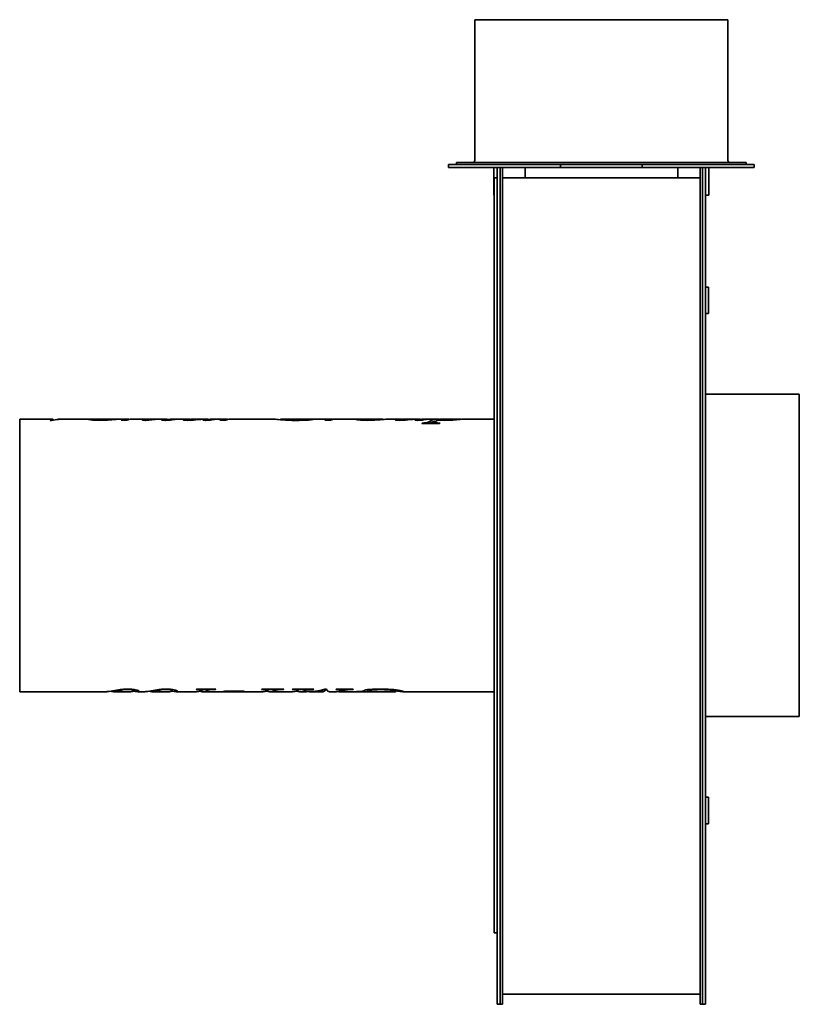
# Model space of a CAD drawing. Header units: millimetres. Extents: x 229 to 611, y 56 to 538.
import ezdxf

# ---------------------------------------------------------------- set-up
doc = ezdxf.new("R2010")
doc.units = ezdxf.units.MM
doc.header["$LTSCALE"] = 2
doc.layers.add('Krawędzie widoczne(ISO)', color=7, linetype='Continuous', lineweight=35, true_color=0x262659)

msp = doc.modelspace()

# ---------------------------------------------------------------- linework, layer by layer
at = {"layer": 'Krawędzie widoczne(ISO)'}
for p, q in [((576, 538.25), (452, 538.25)), ((452, 538.25), (452, 469.25)), ((576, 538.25), (576, 469.25)), ((585, 468.25), (443, 468.25)), ((443, 468.25), (443, 467.25)), ((585, 468.25), (585, 467.25)), ((439.13, 467.25), (494, 467.25)), ((439.13, 467.25), (439.13, 465.75)), ((439.13, 465.75), (463, 465.75)), ((461.4, 464.95), (461.4, 465.75)), ((461.4, 452.25), (461.4, 464.95)), ((462.9, 465.75), (462.9, 464.95)), ((462.9, 460.75), (462.9, 464.95)), ((463, 465.75), (463, 270.75)), ((463, 465.75), (464.5, 465.75)), ((464.5, 465.75), (464.5, 270.75)), ((465.5, 465.75), (464.5, 465.75)), ((464.5, 465.75), (494, 465.75)), ((466.3, 465.75), (465.5, 465.75)), ((465.5, 465.74), (465.5, 465.75)), ((465.5, 270.75), (465.5, 465.74)), ((466.3, 465.75), (476.6, 465.75)), ((476.6, 465.75), (476.6, 464.95)), ((476.6, 460.75), (476.6, 464.95)), ((494, 467.25), (534, 467.25)), ((494, 465.75), (494, 467.25)), ((534, 465.75), (494, 465.75)), ((534, 467.25), (534, 465.75)), ((534, 467.25), (588.87, 467.25)), ((534, 465.75), (563.5, 465.75)), ((551.4, 465.75), (561.7, 465.75)), ((551.4, 464.95), (551.4, 465.75)), ((551.4, 464.95), (551.4, 460.75)), ((562.5, 465.75), (561.7, 465.75)), ((562.5, 465.74), (562.5, 465.75)), ((562.5, 465.75), (563.5, 465.75)), ((562.5, 270.75), (562.5, 465.74)), ((563.5, 465.75), (563.5, 270.75)), ((563.5, 465.75), (565, 465.75)), ((565, 465.75), (565, 270.75)), ((565, 465.75), (588.87, 465.75)), ((565.1, 464.95), (565.1, 465.75)), ((565.1, 464.95), (565.1, 452.25)), ((566.6, 465.75), (566.6, 464.95)), ((566.6, 452.25), (566.6, 464.95)), ((588.87, 465.75), (588.87, 467.25)), ((461.5, 460.75), (461.5, 90.75)), ((461.5, 460.75), (463, 460.75)), ((561.7, 460.75), (466.3, 460.75)), ((461.4, 452.25), (461.5, 452.25)), ((566.6, 452.25), (565.1, 452.25)), ((566.5, 407.25), (565, 407.25)), ((566.5, 407.25), (566.5, 394.25)), ((566.5, 394.25), (565, 394.25)), ((565, 354.75), (611, 354.75)), ((611, 354.75), (611, 196.75)), ((229, 342.55), (229, 208.95)), ((244.9, 342.55), (229, 342.55)), ((244.65, 341.9), (243.97, 341.9)), ((247.79, 342.36), (247.79, 342.48)), ((250.03, 342.55), (248.1, 342.55)), ((263.24, 342.55), (251.5, 342.55)), ((265.5, 341.98), (265.5, 342.47)), ((265.73, 342.53), (265.73, 342.55)), ((269.85, 342.55), (265.98, 342.55)), ((281.3, 342.55), (272.99, 342.55)), ((275.88, 342.35), (275.88, 342.41)), ((281.53, 341.98), (278.78, 341.98)), ((283.94, 342.51), (283.94, 342.55)), ((284.22, 342.55), (284.05, 342.55)), ((291.3, 342.55), (285.45, 342.55)), ((292.05, 341.99), (292.05, 342.21)), ((292.93, 342.07), (292.93, 342.18)), ((300.43, 342.55), (294.17, 342.55)), ((294.81, 342.29), (294.81, 342.38)), ((301.35, 341.95), (301.35, 342.19)), ((302.88, 342.07), (302.88, 342.19)), ((311.1, 342.55), (303.36, 342.55)), ((304.64, 342.28), (304.64, 342.39)), ((312.07, 341.93), (312.07, 342.25)), ((320.04, 342.55), (314.05, 342.55)), ((320.71, 341.93), (320.71, 342.55)), ((321.55, 341.98), (321.55, 342.21)), ((329.63, 342.55), (323.4, 342.55)), ((323.88, 342.26), (323.88, 342.37)), ((329.94, 341.98), (327.12, 341.98)), ((331.94, 342.5), (331.94, 342.54)), ((332.57, 342.55), (332.24, 342.55)), ((353.15, 342.55), (333.48, 342.55)), ((356.82, 342.17), (356.82, 342.55)), ((370.54, 342.55), (356.84, 342.55)), ((368.56, 341.99), (368.56, 342.18)), ((370.77, 342.09), (370.77, 342.53)), ((370.77, 342.44), (372.73, 342.44)), ((381.04, 342.55), (373.85, 342.55)), ((381.35, 341.98), (378.53, 341.98)), ((383.35, 342.5), (383.35, 342.54)), ((383.98, 342.55), (383.65, 342.55)), ((394.18, 342.55), (384.89, 342.55)), ((396.59, 342), (396.59, 342.39)), ((406.47, 342.55), (397.41, 342.55)), ((406.9, 342.32), (406.9, 342.46)), ((415, 342.55), (409.7, 342.55)), ((415.97, 341.93), (415.97, 342.25)), ((423.94, 342.55), (417.95, 342.55)), ((424.61, 341.93), (424.61, 342.55)), ((425.45, 341.98), (425.45, 342.21)), ((434.76, 340.44), (426.08, 340.44)), ((426.27, 340.44), (426.27, 340.61)), ((433.5, 342.55), (427.31, 342.55)), ((427.78, 342.26), (427.78, 342.37)), ((432.13, 340.44), (432.13, 340.91)), ((434.33, 342.01), (434.33, 342.2)), ((444.6, 342.55), (436.35, 342.55)), ((445.08, 342.39), (445.08, 342.47)), ((461.5, 342.55), (447.58, 342.55)), ((463, 270.75), (463, 55.75)), ((464.5, 55.75), (464.5, 270.75)), ((465.5, 55.75), (465.5, 270.75)), ((562.5, 55.75), (562.5, 270.75)), ((563.5, 55.75), (563.5, 270.75)), ((565, 270.75), (565, 55.75)), ((271.51, 208.95), (229, 208.95)), ((283.48, 208.95), (274.91, 208.95)), ((279.87, 210.14), (279.87, 209.94)), ((284.65, 210.03), (284.65, 209.48)), ((285.22, 209.95), (284.65, 209.95)), ((290.4, 208.95), (286.91, 208.95)), ((302.37, 208.95), (293.8, 208.95)), ((298.76, 210.14), (298.76, 209.94)), ((303.54, 210.03), (303.54, 209.48)), ((304.11, 209.95), (303.54, 209.95)), ((315.43, 208.95), (305.8, 208.95)), ((315.65, 210.12), (325.15, 210.12)), ((318.15, 210.12), (318.15, 209.74)), ((318.29, 209.95), (318.15, 209.95)), ((348.11, 208.95), (318.29, 208.95)), ((322.88, 210.12), (322.88, 209.95)), ((324.89, 210.12), (324.89, 210)), ((338.26, 209.02), (328.71, 209.02)), ((329.46, 209.18), (339.02, 209.18)), ((338.26, 209.18), (338.26, 209.02)), ((348.25, 210), (347.42, 210)), ((347.62, 210.12), (358.38, 210.12)), ((350.93, 210.12), (350.93, 209.75)), ((351.36, 209.95), (350.93, 209.95)), ((362.75, 208.95), (351.36, 208.95)), ((355.48, 210.12), (355.48, 209.91)), ((358.18, 210), (357.69, 210)), ((358.18, 210.12), (358.18, 210)), ((362.92, 210), (362.49, 210)), ((362.65, 210.12), (373.05, 210.12)), ((365.63, 210.12), (365.63, 209.76)), ((366.03, 209.95), (365.63, 209.95)), ((369.47, 208.95), (366.03, 208.95)), ((370.23, 210.12), (370.23, 209.92)), ((377.65, 208.95), (371.08, 208.95)), ((372.86, 210), (372.35, 210)), ((372.86, 210.12), (372.86, 210)), ((376.72, 209.7), (376.72, 209.4)), ((379.41, 209.95), (377.87, 209.95)), ((378.54, 210.12), (379.3, 210.12)), ((384.01, 208.95), (380.82, 208.95)), ((384.08, 210.12), (392.41, 210.12)), ((392.39, 208.95), (385.42, 208.95)), ((386.77, 210.12), (386.77, 209.74)), ((387.86, 210.12), (387.86, 209.48)), ((389.08, 210.12), (389.08, 209.85)), ((392.23, 210), (391.72, 210)), ((392.23, 210.12), (392.23, 210)), ((402.75, 208.95), (392.4, 208.95)), ((399.46, 209.95), (399.29, 209.95)), ((399.46, 209.96), (399.46, 208.99)), ((401.66, 210.11), (401.66, 209.82)), ((402.44, 208.95), (402.95, 208.95)), ((402.75, 208.95), (402.75, 208.95)), ((413.15, 208.95), (402.76, 208.95)), ((413.41, 209.83), (413.41, 209.02)), ((461.5, 208.95), (416.86, 208.95)), ((565, 196.75), (611, 196.75)), ((566.5, 157.25), (565, 157.25)), ((566.5, 157.25), (566.5, 144.25)), ((566.5, 144.25), (565, 144.25)), ((461.5, 90.75), (463, 90.75)), ((466.3, 60.75), (561.7, 60.75)), ((463, 55.75), (464.5, 55.75)), ((464.5, 55.75), (465.5, 55.75)), ((563.5, 55.75), (562.5, 55.75)), ((563.5, 55.75), (565, 55.75))]:
    msp.add_line(p, q, dxfattribs=at)
for centre, radius, start, end in [((451, 469.25), 1, 270, 0), ((577, 469.25), 1, 180, 270), ((466.3, 461.55), 0.8, 180, 270), ((561.7, 461.55), 0.8, 270, 0), ((466.3, 59.95), 0.8, 90, 180), ((561.7, 59.95), 0.8, 0, 90)]:
    msp.add_arc(centre, radius, start, end, dxfattribs=at)
for points in [[(243.97, 341.9), (244.54, 342.7), (245.11, 342.76), (245.68, 342.08)], [(278.78, 341.98), (279.89, 342.48), (281, 342.65), (282.11, 342.49)], [(289.77, 342.39), (290.58, 342.56), (291.4, 342.6), (292.22, 342.49)], [(299.12, 342.41), (300.04, 342.61), (300.96, 342.6), (301.88, 342.38)], [(327.12, 341.98), (328.22, 342.48), (329.32, 342.65), (330.41, 342.5)], [(378.53, 341.98), (379.63, 342.48), (380.72, 342.65), (381.82, 342.5)], [(429.84, 341.35), (431.39, 342.37), (432.94, 342.74), (434.5, 342.46)], [(251.5, 342.55), (249.22, 342.55), (246.93, 342.33), (244.65, 341.9)], [(247.79, 342.48), (248.78, 342.54), (249.78, 342.56), (250.77, 342.54)], [(248.1, 342.55), (248, 342.55), (247.89, 342.53), (247.79, 342.48)], [(265.6, 342.53), (265.54, 342.51), (265.5, 342.49), (265.5, 342.47)], [(271.51, 342.55), (270.1, 342.54), (268.14, 342.53), (265.6, 342.53)], [(265.98, 342.55), (265.89, 342.55), (265.81, 342.55), (265.73, 342.55)], [(265.73, 342.55), (267.59, 342.55), (269.11, 342.55), (270.28, 342.55)], [(276.24, 342.37), (273.33, 342.17), (270.55, 341.92), (267.91, 341.92)], [(270.28, 342.55), (270.64, 342.55), (270.99, 342.55), (271.31, 342.55)], [(272.99, 342.55), (272.53, 342.55), (272.03, 342.55), (271.51, 342.55)], [(275.88, 342.41), (276, 342.4), (276.12, 342.39), (276.24, 342.37)], [(282.43, 342.31), (282.13, 342.22), (281.83, 342.11), (281.53, 341.98)], [(282.11, 342.49), (282.42, 342.45), (282.61, 342.39), (282.67, 342.36)], [(284.01, 342.51), (283.38, 342.48), (282.86, 342.41), (282.43, 342.31)], [(284.05, 342.55), (284.02, 342.55), (283.98, 342.55), (283.94, 342.55)], [(283.94, 342.55), (284.26, 342.55), (284.57, 342.55), (284.87, 342.55)], [(285.45, 342.55), (284.98, 342.55), (284.5, 342.54), (284.01, 342.51)], [(289.05, 342.11), (289.05, 342.18), (289.29, 342.29), (289.77, 342.39)], [(292.3, 342.01), (291.62, 341.95), (291.01, 341.92), (290.48, 341.92)], [(292.48, 342.36), (292.2, 342.29), (292.05, 342.23), (292.05, 342.21)], [(292.22, 342.49), (292.46, 342.46), (292.61, 342.43), (292.66, 342.4)], [(295.38, 342.36), (294.29, 342.24), (293.27, 342.1), (292.3, 342.01)], [(292.46, 342.15), (292.58, 342.15), (292.74, 342.16), (292.93, 342.18)], [(294.17, 342.55), (293.61, 342.55), (293.05, 342.49), (292.48, 342.36)], [(292.93, 342.18), (293.5, 342.23), (294.13, 342.31), (294.81, 342.38)], [(294.81, 342.38), (295, 342.38), (295.19, 342.37), (295.38, 342.36)], [(298.49, 342.14), (298.49, 342.22), (298.7, 342.32), (299.12, 342.41)], [(302.2, 342.01), (301.56, 341.95), (300.91, 341.92), (300.24, 341.92)], [(301.96, 342.4), (301.55, 342.31), (301.35, 342.23), (301.35, 342.19)], [(301.8, 342.13), (302.07, 342.13), (302.43, 342.15), (302.88, 342.19)], [(303.36, 342.55), (302.89, 342.55), (302.43, 342.5), (301.96, 342.4)], [(305.25, 342.36), (304.19, 342.23), (303.17, 342.09), (302.2, 342.01)], [(302.88, 342.19), (303.14, 342.22), (303.72, 342.3), (304.64, 342.39)], [(304.64, 342.39), (304.84, 342.38), (305.04, 342.37), (305.25, 342.36)], [(309.15, 342.17), (309.15, 342.27), (309.48, 342.41), (310.13, 342.49)], [(310.13, 342.49), (310.77, 342.57), (311.41, 342.57), (312.05, 342.49)], [(312.05, 342.49), (312.26, 342.46), (312.43, 342.43), (312.54, 342.41)], [(312.91, 342.47), (312.35, 342.39), (312.07, 342.29), (312.07, 342.25)], [(314.05, 342.55), (313.67, 342.55), (313.29, 342.52), (312.91, 342.47)], [(318.73, 342.1), (318.73, 342.15), (318.81, 342.21), (318.97, 342.27)], [(318.97, 342.27), (319.18, 342.35), (319.76, 342.54), (320.71, 342.55)], [(321.81, 342), (321.23, 341.95), (320.66, 341.92), (320.1, 341.92)], [(320.71, 342.54), (321.13, 342.52), (321.57, 342.49), (322.02, 342.39)], [(322.3, 342.45), (321.8, 342.36), (321.55, 342.25), (321.55, 342.21)], [(324.43, 342.34), (323.58, 342.22), (322.71, 342.09), (321.81, 342)], [(323.4, 342.55), (323.04, 342.55), (322.67, 342.52), (322.3, 342.45)], [(323.88, 342.37), (324.06, 342.36), (324.24, 342.35), (324.43, 342.34)], [(330.53, 342.24), (330.34, 342.17), (330.14, 342.08), (329.94, 341.98)], [(330.41, 342.5), (330.72, 342.45), (330.9, 342.4), (330.97, 342.36)], [(331.41, 342.44), (330.89, 342.36), (330.6, 342.27), (330.53, 342.24)], [(332.74, 342.54), (332.22, 342.53), (331.78, 342.5), (331.41, 342.44)], [(332.24, 342.55), (332.14, 342.55), (332.04, 342.55), (331.94, 342.54)], [(331.94, 342.54), (332.31, 342.55), (332.66, 342.55), (333.02, 342.55)], [(333.48, 342.55), (333.24, 342.55), (332.99, 342.55), (332.74, 342.54)], [(368.56, 342.18), (369.17, 342.41), (369.78, 342.53), (370.38, 342.55)], [(370.38, 342.55), (370.64, 342.56), (370.77, 342.55), (370.77, 342.53)], [(373.49, 342.54), (372.87, 342.5), (372.26, 342.36), (371.65, 342.13)], [(373.85, 342.55), (373.74, 342.55), (373.62, 342.55), (373.49, 342.54)], [(381.94, 342.24), (381.75, 342.17), (381.55, 342.08), (381.35, 341.98)], [(381.82, 342.5), (382.13, 342.45), (382.31, 342.4), (382.38, 342.36)], [(382.82, 342.44), (382.3, 342.36), (382.01, 342.27), (381.94, 342.24)], [(384.15, 342.54), (383.63, 342.53), (383.19, 342.5), (382.82, 342.44)], [(383.65, 342.55), (383.55, 342.55), (383.45, 342.55), (383.35, 342.54)], [(383.35, 342.54), (383.72, 342.55), (384.07, 342.55), (384.42, 342.55)], [(384.89, 342.55), (384.64, 342.55), (384.4, 342.55), (384.15, 342.54)], [(397.41, 342.55), (396.86, 342.55), (396.59, 342.5), (396.59, 342.39)], [(413.05, 342.17), (413.05, 342.27), (413.38, 342.41), (414.03, 342.49)], [(414.03, 342.49), (414.67, 342.57), (415.31, 342.57), (415.95, 342.49)], [(415.95, 342.49), (416.17, 342.46), (416.33, 342.43), (416.45, 342.41)], [(416.81, 342.47), (416.25, 342.39), (415.97, 342.29), (415.97, 342.25)], [(417.95, 342.55), (417.57, 342.55), (417.19, 342.52), (416.81, 342.47)], [(422.63, 342.1), (422.63, 342.15), (422.71, 342.21), (422.87, 342.27)], [(422.87, 342.27), (423.08, 342.35), (423.66, 342.54), (424.61, 342.55)], [(425.71, 342), (425.13, 341.95), (424.56, 341.92), (424, 341.92)], [(424.61, 342.54), (425.03, 342.52), (425.47, 342.49), (425.92, 342.39)], [(426.2, 342.45), (425.7, 342.36), (425.45, 342.25), (425.45, 342.21)], [(428.33, 342.34), (427.48, 342.22), (426.61, 342.09), (425.71, 342)], [(426.08, 340.44), (426.14, 340.5), (426.2, 340.56), (426.27, 340.61)], [(427.31, 342.55), (426.94, 342.55), (426.57, 342.52), (426.2, 342.45)], [(427.78, 342.37), (427.96, 342.36), (428.14, 342.35), (428.33, 342.34)], [(429.96, 340.44), (430.94, 341.06), (431.92, 341.42), (432.91, 341.52)], [(432.54, 341.28), (432.26, 341.1), (432.13, 340.97), (432.13, 340.91)], [(433.9, 342.04), (433.45, 341.84), (432.99, 341.59), (432.54, 341.28)], [(435.91, 342.54), (435.38, 342.5), (434.86, 342.39), (434.33, 342.2)], [(434.33, 342.2), (435.1, 342.11), (436.13, 342.05), (437.44, 342.05)], [(434.5, 342.46), (434.68, 342.43), (434.8, 342.39), (434.87, 342.37)], [(434.95, 340.61), (434.88, 340.56), (434.82, 340.5), (434.76, 340.44)], [(436.35, 342.55), (436.18, 342.55), (436.04, 342.55), (435.91, 342.54)], [(276.23, 209.12), (274.84, 208.8), (274.03, 208.97), (273.82, 209.27)], [(275.58, 209.59), (276.74, 209.79), (277.95, 209.97), (279.22, 210.09)], [(279.87, 209.94), (278.45, 209.71), (277.24, 209.34), (276.23, 209.12)], [(279.22, 210.09), (279.95, 210.16), (280.8, 210.2), (281.77, 210.2)], [(281.79, 210.07), (281.04, 210.07), (280.4, 210.03), (279.87, 209.94)], [(283.48, 208.95), (284.26, 208.95), (284.65, 209.19), (284.65, 209.48)], [(285.79, 209.06), (285.41, 209.11), (285.01, 209.18), (284.57, 209.26)], [(287.41, 209.12), (287.41, 208.92), (286.87, 208.9), (285.79, 209.06)], [(295.13, 209.12), (293.73, 208.8), (292.92, 208.97), (292.71, 209.27)], [(294.47, 209.59), (295.63, 209.79), (296.84, 209.97), (298.11, 210.09)], [(298.76, 209.94), (297.35, 209.71), (296.14, 209.34), (295.13, 209.12)], [(298.11, 210.09), (298.84, 210.16), (299.7, 210.2), (300.66, 210.2)], [(300.68, 210.07), (299.93, 210.07), (299.29, 210.03), (298.76, 209.94)], [(302.37, 208.95), (303.15, 208.95), (303.54, 209.19), (303.54, 209.48)], [(304.69, 209.06), (304.31, 209.11), (303.9, 209.18), (303.46, 209.26)], [(306.3, 209.12), (306.3, 208.92), (305.76, 208.9), (304.69, 209.06)], [(315.43, 208.95), (316.17, 208.95), (316.9, 209.1), (317.64, 209.39)], [(315.47, 210), (315.53, 210.03), (315.59, 210.08), (315.65, 210.12)], [(320.5, 209.39), (319.28, 208.91), (318.07, 208.82), (316.86, 209.14)], [(317.64, 209.39), (317.98, 209.53), (318.15, 209.66), (318.15, 209.74)], [(319.66, 210.12), (319.2, 210.01), (318.75, 209.95), (318.29, 209.95)], [(321.74, 209.81), (321.33, 209.72), (320.92, 209.56), (320.5, 209.39)], [(322.88, 209.95), (322.38, 209.91), (322, 209.87), (321.74, 209.81)], [(324.89, 210), (323.88, 209.99), (323.21, 209.98), (322.88, 209.95)], [(325.15, 210.12), (325.06, 210.08), (324.97, 210.03), (324.89, 210)], [(328.71, 209.02), (328.96, 209.06), (329.21, 209.11), (329.46, 209.18)], [(339.02, 209.18), (338.77, 209.11), (338.52, 209.06), (338.26, 209.02)], [(347.42, 210), (347.48, 210.03), (347.55, 210.08), (347.62, 210.12)], [(348.11, 208.95), (348.74, 208.95), (349.36, 209.06), (349.99, 209.28)], [(353.3, 209.29), (352.1, 208.87), (350.91, 208.84), (349.72, 209.19)], [(349.99, 209.28), (350.61, 209.48), (350.93, 209.68), (350.93, 209.75)], [(352.72, 210.12), (352.27, 210.01), (351.81, 209.95), (351.36, 209.95)], [(357.69, 210), (356.74, 210), (356, 209.97), (355.48, 209.91)], [(358.38, 210.12), (358.32, 210.08), (358.25, 210.03), (358.18, 210)], [(362.49, 210), (362.54, 210.03), (362.6, 210.08), (362.65, 210.12)], [(362.75, 208.95), (363.57, 208.95), (364.4, 209.13), (365.23, 209.49)], [(365.14, 209.91), (364.67, 209.97), (363.93, 210), (362.92, 210)], [(367.94, 209.28), (366.76, 208.87), (365.58, 208.84), (364.4, 209.19)], [(365.63, 209.76), (365.63, 209.82), (365.47, 209.88), (365.14, 209.91)], [(365.23, 209.49), (365.5, 209.59), (365.63, 209.69), (365.63, 209.76)], [(367.39, 210.12), (366.94, 210.01), (366.48, 209.95), (366.03, 209.95)], [(369.47, 208.95), (372.49, 208.95), (375.52, 209.34), (378.54, 210.12)], [(372.35, 210), (371.43, 210), (370.72, 209.97), (370.23, 209.92)], [(376.72, 209.4), (374.57, 209.06), (372.42, 208.91), (370.27, 208.96)], [(373.05, 210.12), (372.99, 210.08), (372.93, 210.03), (372.86, 210)], [(379.04, 209.95), (378.27, 208.84), (377.5, 208.66), (376.72, 209.4)], [(379.3, 210.12), (379.8, 209.34), (380.31, 208.95), (380.82, 208.95)], [(383.87, 210), (383.94, 210.03), (384.01, 210.08), (384.08, 210.12)], [(384.01, 208.95), (384.74, 208.95), (385.47, 209.1), (386.2, 209.39)], [(387.86, 209.48), (386.81, 209.03), (385.76, 208.86), (384.71, 209)], [(386.2, 209.39), (386.58, 209.54), (386.77, 209.67), (386.77, 209.74)], [(386.8, 210.12), (386.79, 210.12), (386.78, 210.11), (386.77, 210.11)], [(389.08, 209.85), (388.69, 209.79), (388.28, 209.65), (387.86, 209.48)], [(391.72, 210), (390.5, 210), (389.63, 209.94), (389.08, 209.85)], [(392.41, 210.12), (392.35, 210.08), (392.29, 210.03), (392.23, 210)], [(392.39, 208.95), (392.44, 208.95), (392.5, 208.95), (392.55, 208.95)], [(395.74, 208.98), (395.94, 208.99), (396.28, 209.02), (396.74, 209.14)], [(396.74, 209.14), (397.35, 209.29), (397.97, 209.55), (398.58, 209.9)], [(399.85, 209.09), (399.59, 209.03), (399.46, 209), (399.46, 208.99)], [(399.46, 208.99), (399.46, 208.97), (399.61, 208.97), (399.93, 208.96)], [(401.66, 209.82), (401.06, 209.47), (400.45, 209.23), (399.85, 209.09)], [(399.93, 208.96), (400.44, 208.96), (401.28, 208.95), (402.44, 208.95)], [(402.95, 208.95), (402.88, 208.95), (402.81, 208.95), (402.75, 208.95)], [(413.15, 208.95), (413.32, 208.95), (413.41, 208.97), (413.41, 209.02)]]:
    msp.add_open_spline(points, degree=3, dxfattribs=at)
for points, knots in [([(262.48, 342.45), (262.48, 342.55), (263.04, 342.58), (264.17, 342.52), (264.58, 342.51), (265.02, 342.48), (265.5, 342.45)], [0, 0, 0, 0, 1, 1, 1, 1.358636, 1.358636, 1.358636, 1.358636]), ([(399.71, 342.04), (401.46, 342.04), (403.09, 342.24), (404.61, 342.41), (406.14, 342.58), (406.9, 342.6), (406.9, 342.46)], [0, 0, 0, 0, 1, 1, 1, 2, 2, 2, 2]), ([(267.91, 341.92), (266.11, 341.92), (264.76, 342.01), (263.85, 342.13), (262.93, 342.26), (262.48, 342.37), (262.48, 342.45)], [0, 0, 0, 0, 1, 1, 1, 2, 2, 2, 2]), ([(265.5, 342.47), (265.5, 342.41), (265.9, 342.34), (266.69, 342.27), (267.48, 342.2), (268.44, 342.16), (269.57, 342.16)], [0, 0, 0, 0, 1, 1, 1, 2, 2, 2, 2]), ([(269.57, 342.16), (270.46, 342.16), (271.33, 342.18), (272.16, 342.21), (272.99, 342.25), (274.23, 342.33), (275.88, 342.41)], [0, 0, 0, 0, 1, 1, 1, 2, 2, 2, 2]), ([(290.48, 341.92), (290.05, 341.92), (289.7, 341.94), (289.44, 341.98), (289.18, 342.01), (289.05, 342.06), (289.05, 342.11)], [0, 0, 0, 0, 1, 1, 1, 2, 2, 2, 2]), ([(292.05, 342.21), (292.05, 342.2), (292.1, 342.18), (292.19, 342.17), (292.27, 342.16), (292.37, 342.15), (292.46, 342.15)], [0, 0, 0, 0, 1, 1, 1, 2, 2, 2, 2]), ([(300.24, 341.92), (299.73, 341.92), (299.3, 341.94), (298.98, 341.99), (298.65, 342.03), (298.49, 342.08), (298.49, 342.14)], [0, 0, 0, 0, 1, 1, 1, 2, 2, 2, 2]), ([(301.35, 342.19), (301.35, 342.17), (301.39, 342.16), (301.48, 342.14), (301.57, 342.13), (301.67, 342.13), (301.8, 342.13)], [0, 0, 0, 0, 1, 1, 1, 2, 2, 2, 2]), ([(311.23, 341.92), (310.65, 341.92), (310.15, 341.95), (309.75, 342), (309.35, 342.05), (309.15, 342.11), (309.15, 342.17)], [0, 0, 0, 0, 1, 1, 1, 2, 2, 2, 2]), ([(320.71, 342.55), (318.54, 342.54), (316.73, 342.29), (315.27, 342.16), (313.8, 342.02), (312.46, 341.92), (311.23, 341.92)], [0, 0, 0, 0, 1, 1, 1, 2, 2, 2, 2]), ([(312.07, 342.25), (312.07, 342.23), (312.15, 342.21), (312.3, 342.19), (312.46, 342.18), (312.68, 342.17), (312.95, 342.17)], [0, 0, 0, 0, 1, 1, 1, 2, 2, 2, 2]), ([(312.95, 342.17), (313.37, 342.17), (313.92, 342.19), (314.6, 342.23), (315.28, 342.27), (316.19, 342.36), (317.32, 342.44), (318.45, 342.52), (319.38, 342.55), (320.12, 342.55), (320.22, 342.55), (320.32, 342.55), (320.42, 342.55)], [0, 0, 0, 0, 1, 1, 1, 2, 2, 2, 3, 3, 3, 3.138168, 3.138168, 3.138168, 3.138168]), ([(320.1, 341.92), (319.69, 341.92), (319.36, 341.94), (319.11, 341.98), (318.85, 342.01), (318.73, 342.06), (318.73, 342.1)], [0, 0, 0, 0, 1, 1, 1, 2, 2, 2, 2]), ([(321.55, 342.21), (321.55, 342.19), (321.58, 342.17), (321.64, 342.16), (321.7, 342.15), (321.79, 342.14), (321.89, 342.14)], [0, 0, 0, 0, 1, 1, 1, 2, 2, 2, 2]), ([(321.89, 342.14), (322.06, 342.14), (322.23, 342.15), (322.43, 342.17), (322.62, 342.19), (323.1, 342.28), (323.88, 342.37)], [0, 0, 0, 0, 1, 1, 1, 2, 2, 2, 2]), ([(364.3, 341.9), (361.67, 341.9), (359.54, 341.98), (357.9, 342.09), (356.27, 342.21), (355.06, 342.34), (354.28, 342.44), (353.65, 342.51), (353.27, 342.55), (353.15, 342.55)], [0, 0, 0, 0, 1, 1, 1, 2, 2, 2, 2.807439, 2.807439, 2.807439, 2.807439]), ([(356.82, 342.55), (356.82, 342.57), (357.43, 342.47), (358.64, 342.34), (359.85, 342.2), (361.72, 342.09), (364.26, 342.09)], [0, 0, 0, 0, 1, 1, 1, 2, 2, 2, 2]), ([(364.26, 342.09), (364.88, 342.09), (365.47, 342.09), (366.03, 342.1), (366.59, 342.12), (367.43, 342.14), (368.56, 342.18)], [0, 0, 0, 0, 1, 1, 1, 2, 2, 2, 2]), ([(371.65, 342.13), (369.96, 342.05), (368.6, 341.98), (367.56, 341.95), (366.53, 341.92), (365.44, 341.9), (364.3, 341.9)], [0, 0, 0, 0, 1, 1, 1, 2, 2, 2, 2]), ([(393.56, 342.46), (393.56, 342.56), (394.09, 342.58), (395.13, 342.52), (395.56, 342.5), (396.05, 342.46), (396.6, 342.43)], [0, 0, 0, 0, 1, 1, 1, 1.413506, 1.413506, 1.413506, 1.413506]), ([(399.28, 341.92), (397.6, 341.92), (396.22, 342), (395.16, 342.12), (394.1, 342.24), (393.56, 342.38), (393.56, 342.46)], [0, 0, 0, 0, 1, 1, 1, 2, 2, 2, 2]), ([(396.59, 342.39), (396.59, 342.31), (396.88, 342.22), (397.48, 342.15), (398.07, 342.08), (398.81, 342.04), (399.71, 342.04)], [0, 0, 0, 0, 1, 1, 1, 2, 2, 2, 2]), ([(409.7, 342.55), (409.46, 342.55), (409.05, 342.52), (408.45, 342.47), (407.47, 342.38), (406.11, 342.24), (404.37, 342.12), (402.63, 342), (400.93, 341.92), (399.28, 341.92)], [0.393537, 0.393537, 0.393537, 0.393537, 1, 1, 1, 2, 2, 2, 3, 3, 3, 3]), ([(415.13, 341.92), (414.55, 341.92), (414.05, 341.95), (413.65, 342), (413.25, 342.05), (413.05, 342.11), (413.05, 342.17)], [0, 0, 0, 0, 1, 1, 1, 2, 2, 2, 2]), ([(424.61, 342.55), (422.45, 342.54), (420.63, 342.29), (419.17, 342.16), (417.7, 342.02), (416.36, 341.92), (415.13, 341.92)], [0, 0, 0, 0, 1, 1, 1, 2, 2, 2, 2]), ([(415.97, 342.25), (415.97, 342.23), (416.05, 342.21), (416.21, 342.19), (416.36, 342.18), (416.58, 342.17), (416.85, 342.17)], [0, 0, 0, 0, 1, 1, 1, 2, 2, 2, 2]), ([(416.85, 342.17), (417.27, 342.17), (417.82, 342.19), (418.5, 342.23), (419.18, 342.27), (420.09, 342.36), (421.22, 342.44), (422.35, 342.52), (423.28, 342.55), (424.02, 342.55), (424.12, 342.55), (424.22, 342.55), (424.33, 342.55)], [0, 0, 0, 0, 1, 1, 1, 2, 2, 2, 3, 3, 3, 3.138168, 3.138168, 3.138168, 3.138168]), ([(424, 341.92), (423.59, 341.92), (423.26, 341.94), (423.01, 341.98), (422.76, 342.01), (422.63, 342.06), (422.63, 342.1)], [0, 0, 0, 0, 1, 1, 1, 2, 2, 2, 2]), ([(425.45, 342.21), (425.45, 342.19), (425.48, 342.17), (425.54, 342.16), (425.6, 342.15), (425.69, 342.14), (425.8, 342.14)], [0, 0, 0, 0, 1, 1, 1, 2, 2, 2, 2]), ([(425.8, 342.14), (425.96, 342.14), (426.14, 342.15), (426.33, 342.17), (426.52, 342.19), (427, 342.28), (427.78, 342.37)], [0, 0, 0, 0, 1, 1, 1, 2, 2, 2, 2]), ([(426.27, 340.61), (427.41, 340.62), (428.18, 340.67), (428.58, 340.75), (428.99, 340.83), (429.4, 341.05), (429.84, 341.35)], [0, 0, 0, 0, 1, 1, 1, 2, 2, 2, 2]), ([(432.13, 340.91), (432.13, 340.85), (432.2, 340.79), (432.34, 340.75), (432.48, 340.7), (432.72, 340.67), (433.04, 340.65), (433.36, 340.62), (433.99, 340.61), (434.95, 340.61)], [0, 0, 0, 0, 1, 1, 1, 2, 2, 2, 3, 3, 3, 3]), ([(437.13, 341.92), (436.52, 341.92), (435.97, 341.93), (435.5, 341.95), (435.02, 341.96), (434.49, 342), (433.9, 342.04)], [0, 0, 0, 0, 1, 1, 1, 2, 2, 2, 2]), ([(447.58, 342.55), (447.05, 342.55), (446.12, 342.49), (444.8, 342.36), (442.6, 342.16), (440.05, 341.92), (437.13, 341.92)], [0.398361, 0.398361, 0.398361, 0.398361, 1, 1, 1, 2, 2, 2, 2]), ([(437.44, 342.05), (438.09, 342.05), (438.75, 342.08), (439.42, 342.12), (440.09, 342.16), (440.74, 342.21), (441.38, 342.28), (442.02, 342.34), (442.59, 342.4), (443.11, 342.45), (443.62, 342.5), (444.07, 342.54), (444.47, 342.55), (444.88, 342.56), (445.08, 342.53), (445.08, 342.47)], [0, 0, 0, 0, 1, 1, 1, 2, 2, 2, 3, 3, 3, 4, 4, 4, 5, 5, 5, 5]), ([(271.51, 208.95), (271.69, 208.95), (271.92, 208.97), (272.2, 209), (273, 209.1), (274.12, 209.33), (275.58, 209.59)], [0.650933, 0.650933, 0.650933, 0.650933, 1, 1, 1, 2, 2, 2, 2]), ([(281.77, 210.2), (283.38, 210.2), (284.72, 210.06), (285.79, 209.85), (286.87, 209.63), (287.41, 209.32), (287.41, 209.12)], [0, 0, 0, 0, 1, 1, 1, 2, 2, 2, 2]), ([(284.65, 209.48), (284.65, 209.64), (284.37, 209.8), (283.81, 209.91), (283.25, 210.01), (282.58, 210.07), (281.79, 210.07)], [0, 0, 0, 0, 1, 1, 1, 2, 2, 2, 2]), ([(290.4, 208.95), (290.59, 208.95), (290.82, 208.97), (291.09, 209), (291.89, 209.1), (293.02, 209.33), (294.47, 209.59)], [0.650933, 0.650933, 0.650933, 0.650933, 1, 1, 1, 2, 2, 2, 2]), ([(300.66, 210.2), (302.27, 210.2), (303.61, 210.06), (304.69, 209.85), (305.76, 209.63), (306.3, 209.32), (306.3, 209.12)], [0, 0, 0, 0, 1, 1, 1, 2, 2, 2, 2]), ([(303.54, 209.48), (303.54, 209.64), (303.26, 209.8), (302.71, 209.91), (302.15, 210.01), (301.47, 210.07), (300.68, 210.07)], [0, 0, 0, 0, 1, 1, 1, 2, 2, 2, 2]), ([(318.15, 209.74), (318.15, 209.81), (317.99, 209.87), (317.68, 209.91), (317.36, 209.95), (316.63, 209.98), (315.47, 210)], [0, 0, 0, 0, 1, 1, 1, 2, 2, 2, 2]), ([(350.93, 209.75), (350.93, 209.82), (350.73, 209.88), (350.34, 209.92), (349.94, 209.97), (349.25, 210), (348.25, 210)], [0, 0, 0, 0, 1, 1, 1, 2, 2, 2, 2]), ([(355.48, 209.91), (355.13, 209.88), (354.81, 209.82), (354.51, 209.73), (354.22, 209.65), (353.81, 209.47), (353.3, 209.29)], [0, 0, 0, 0, 1, 1, 1, 2, 2, 2, 2]), ([(370.23, 209.92), (369.85, 209.89), (369.5, 209.83), (369.2, 209.74), (368.89, 209.66), (368.47, 209.47), (367.94, 209.28)], [0, 0, 0, 0, 1, 1, 1, 2, 2, 2, 2]), ([(386.77, 209.74), (386.77, 209.81), (386.61, 209.87), (386.28, 209.91), (385.96, 209.95), (385.15, 209.98), (383.87, 210)], [0, 0, 0, 0, 1, 1, 1, 2, 2, 2, 2]), ([(392.55, 208.95), (393.51, 208.95), (394.2, 208.96), (394.63, 208.96), (395.06, 208.96), (395.43, 208.97), (395.74, 208.98)], [0, 0, 0, 0, 1, 1, 1, 2, 2, 2, 2]), ([(398.58, 209.9), (400.27, 210.02), (401.63, 210.11), (402.66, 210.16), (403.7, 210.2), (404.79, 210.23), (405.93, 210.23)], [0, 0, 0, 0, 1, 1, 1, 2, 2, 2, 2]), ([(405.97, 209.96), (405.35, 209.96), (404.75, 209.95), (404.2, 209.93), (403.64, 209.92), (402.79, 209.88), (401.66, 209.82)], [0, 0, 0, 0, 1, 1, 1, 2, 2, 2, 2]), ([(405.93, 210.23), (408.56, 210.23), (410.69, 210.12), (412.33, 209.95), (413.96, 209.78), (415.17, 209.58), (415.95, 209.39), (416.73, 209.2), (417.13, 209.08), (417.13, 209.01)], [0, 0, 0, 0, 1, 1, 1, 2, 2, 2, 3, 3, 3, 3]), ([(413.41, 209.02), (413.41, 209.13), (412.8, 209.34), (411.59, 209.57), (410.38, 209.8), (408.51, 209.96), (405.97, 209.96)], [0, 0, 0, 0, 1, 1, 1, 2, 2, 2, 2]), ([(417.13, 209.01), (417.13, 208.92), (416.67, 208.94), (415.77, 209.03), (415.1, 209.11), (414.32, 209.21), (413.41, 209.33)], [0, 0, 0, 0, 1, 1, 1, 1.733065, 1.733065, 1.733065, 1.733065])]:
    msp.add_open_spline(points, degree=3, knots=knots, dxfattribs=at)

doc.saveas('drawing.dxf')
